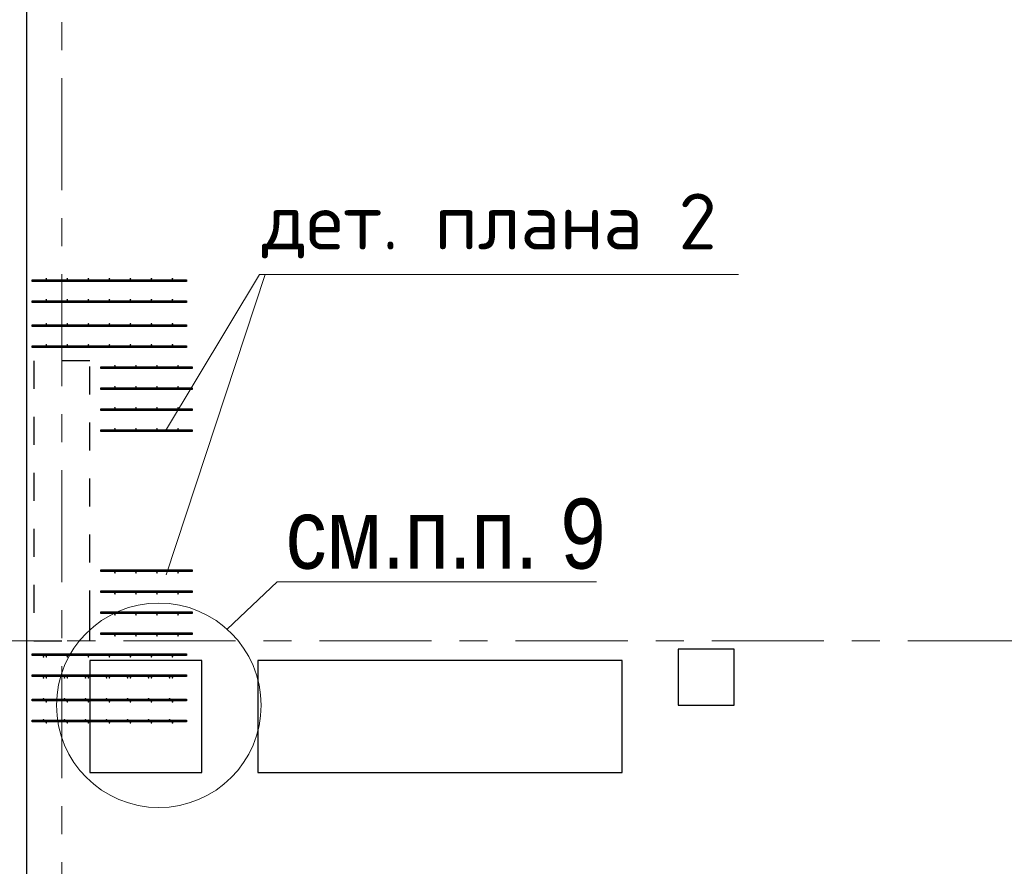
# Model space of a CAD drawing. Header units: metres. Extents: x -38 to 93, y -15 to 21.
# Tile 48 of 194: x 32.7 to 36.21, y 8.19 to 11.22. Entities that reach past the tile are written whole.
import ezdxf

# ---------------------------------------------------------------- set-up
doc = ezdxf.new("R2010")
doc.units = ezdxf.units.M
for name, pattern in [('______11', [0.5, 0.4, -0.05, 0, -0.05]), ('______2', [0.0405, 0.03, -0.0105]), ('______5', [1.1, 0.8, -0.1, 0.1, -0.1])]:
    doc.linetypes.add(name, pattern=pattern)
for name, color, linetype, lineweight in [('XR$2$Осевая линия (1)', 7, '______5', 13), ('XR$4$Арматурный каркас 01', 4, 'Continuous', 35), ('XR$4$Общий слой (1)_1', 7, 'Continuous', 13), ('XR$4$Перекрытие (1)', 7, 'Continuous', 35), ('XR$4$Текст_ общее_1', 7, 'Continuous', 13), ('XR$4$Фундамент (1)_1', 7, 'Continuous', 35)]:
    doc.layers.add(name, color=color, linetype=linetype, lineweight=lineweight)
doc.layers.add('XR$6$Стена_ бетон несущ.', color=7, linetype='Continuous', lineweight=70, true_color=0xb4b496)
doc.styles.add('ARIAL', font='arial.ttf')
doc.styles.add('ISOCPEUR', font='txt')

msp = doc.modelspace()

# ---------------------------------------------------------------- hatches: boundary and pattern name
at = {"layer": 'XR$4$Арматурный каркас 01', "linetype": 'Continuous', "lineweight": 50, "transparency": 33554687}
for points in [[(32.798, 10.2932), (32.7978, 10.2944), (32.7971, 10.2954), (32.7961, 10.296), (32.795, 10.2962), (32.7939, 10.296), (32.7929, 10.2954), (32.7922, 10.2944), (32.792, 10.2932), (32.7922, 10.2921), (32.7929, 10.2911), (32.7939, 10.2905), (32.795, 10.2902), (32.7961, 10.2905), (32.7971, 10.2911), (32.7978, 10.2921)], [(32.873, 10.2932), (32.8728, 10.2944), (32.8721, 10.2954), (32.8711, 10.296), (32.87, 10.2962), (32.8689, 10.296), (32.8679, 10.2954), (32.8672, 10.2944), (32.867, 10.2932), (32.8672, 10.2921), (32.8679, 10.2911), (32.8689, 10.2905), (32.87, 10.2902), (32.8711, 10.2905), (32.8721, 10.2911), (32.8728, 10.2921)], [(32.948, 10.2932), (32.9478, 10.2944), (32.9471, 10.2954), (32.9461, 10.296), (32.945, 10.2962), (32.9439, 10.296), (32.9429, 10.2954), (32.9422, 10.2944), (32.942, 10.2932), (32.9422, 10.2921), (32.9429, 10.2911), (32.9439, 10.2905), (32.945, 10.2902), (32.9461, 10.2905), (32.9471, 10.2911), (32.9478, 10.2921)], [(33.023, 10.2932), (33.0228, 10.2944), (33.0221, 10.2954), (33.0211, 10.296), (33.02, 10.2962), (33.0189, 10.296), (33.0179, 10.2954), (33.0172, 10.2944), (33.017, 10.2932), (33.0172, 10.2921), (33.0179, 10.2911), (33.0189, 10.2905), (33.02, 10.2902), (33.0211, 10.2905), (33.0221, 10.2911), (33.0228, 10.2921)], [(33.098, 10.2932), (33.0978, 10.2944), (33.0971, 10.2954), (33.0961, 10.296), (33.095, 10.2962), (33.0939, 10.296), (33.0929, 10.2954), (33.0922, 10.2944), (33.092, 10.2932), (33.0922, 10.2921), (33.0929, 10.2911), (33.0939, 10.2905), (33.095, 10.2902), (33.0961, 10.2905), (33.0971, 10.2911), (33.0978, 10.2921)], [(33.173, 10.2932), (33.1728, 10.2944), (33.1721, 10.2954), (33.1711, 10.296), (33.17, 10.2962), (33.1689, 10.296), (33.1679, 10.2954), (33.1672, 10.2944), (33.167, 10.2932), (33.1672, 10.2921), (33.1679, 10.2911), (33.1689, 10.2905), (33.17, 10.2902), (33.1711, 10.2905), (33.1721, 10.2911), (33.1728, 10.2921)], [(33.248, 10.2932), (33.2478, 10.2944), (33.2471, 10.2954), (33.2461, 10.296), (33.245, 10.2962), (33.2439, 10.296), (33.2429, 10.2954), (33.2422, 10.2944), (33.242, 10.2932), (33.2422, 10.2921), (33.2429, 10.2911), (33.2439, 10.2905), (33.245, 10.2902), (33.2461, 10.2905), (33.2471, 10.2911), (33.2478, 10.2921)], [(32.798, 10.2182), (32.7978, 10.2194), (32.7971, 10.2204), (32.7961, 10.221), (32.795, 10.2212), (32.7939, 10.221), (32.7929, 10.2204), (32.7922, 10.2194), (32.792, 10.2182), (32.7922, 10.2171), (32.7929, 10.2161), (32.7939, 10.2155), (32.795, 10.2152), (32.7961, 10.2155), (32.7971, 10.2161), (32.7978, 10.2171)], [(32.873, 10.2182), (32.8728, 10.2194), (32.8721, 10.2204), (32.8711, 10.221), (32.87, 10.2212), (32.8689, 10.221), (32.8679, 10.2204), (32.8672, 10.2194), (32.867, 10.2182), (32.8672, 10.2171), (32.8679, 10.2161), (32.8689, 10.2155), (32.87, 10.2152), (32.8711, 10.2155), (32.8721, 10.2161), (32.8728, 10.2171)], [(32.948, 10.2182), (32.9478, 10.2194), (32.9471, 10.2204), (32.9461, 10.221), (32.945, 10.2212), (32.9439, 10.221), (32.9429, 10.2204), (32.9422, 10.2194), (32.942, 10.2182), (32.9422, 10.2171), (32.9429, 10.2161), (32.9439, 10.2155), (32.945, 10.2152), (32.9461, 10.2155), (32.9471, 10.2161), (32.9478, 10.2171)], [(33.023, 10.2182), (33.0228, 10.2194), (33.0221, 10.2204), (33.0211, 10.221), (33.02, 10.2212), (33.0189, 10.221), (33.0179, 10.2204), (33.0172, 10.2194), (33.017, 10.2182), (33.0172, 10.2171), (33.0179, 10.2161), (33.0189, 10.2155), (33.02, 10.2152), (33.0211, 10.2155), (33.0221, 10.2161), (33.0228, 10.2171)], [(33.098, 10.2182), (33.0978, 10.2194), (33.0971, 10.2204), (33.0961, 10.221), (33.095, 10.2212), (33.0939, 10.221), (33.0929, 10.2204), (33.0922, 10.2194), (33.092, 10.2182), (33.0922, 10.2171), (33.0929, 10.2161), (33.0939, 10.2155), (33.095, 10.2152), (33.0961, 10.2155), (33.0971, 10.2161), (33.0978, 10.2171)], [(33.173, 10.2182), (33.1728, 10.2194), (33.1721, 10.2204), (33.1711, 10.221), (33.17, 10.2212), (33.1689, 10.221), (33.1679, 10.2204), (33.1672, 10.2194), (33.167, 10.2182), (33.1672, 10.2171), (33.1679, 10.2161), (33.1689, 10.2155), (33.17, 10.2152), (33.1711, 10.2155), (33.1721, 10.2161), (33.1728, 10.2171)], [(33.248, 10.2182), (33.2478, 10.2194), (33.2471, 10.2204), (33.2461, 10.221), (33.245, 10.2212), (33.2439, 10.221), (33.2429, 10.2204), (33.2422, 10.2194), (33.242, 10.2182), (33.2422, 10.2171), (33.2429, 10.2161), (33.2439, 10.2155), (33.245, 10.2152), (33.2461, 10.2155), (33.2471, 10.2161), (33.2478, 10.2171)], [(32.798, 10.1322), (32.7978, 10.1334), (32.7971, 10.1344), (32.7961, 10.135), (32.795, 10.1352), (32.7939, 10.135), (32.7929, 10.1344), (32.7922, 10.1334), (32.792, 10.1322), (32.7922, 10.1311), (32.7929, 10.1301), (32.7939, 10.1295), (32.795, 10.1292), (32.7961, 10.1295), (32.7971, 10.1301), (32.7978, 10.1311)], [(32.873, 10.1322), (32.8728, 10.1334), (32.8721, 10.1344), (32.8711, 10.135), (32.87, 10.1352), (32.8689, 10.135), (32.8679, 10.1344), (32.8672, 10.1334), (32.867, 10.1322), (32.8672, 10.1311), (32.8679, 10.1301), (32.8689, 10.1295), (32.87, 10.1292), (32.8711, 10.1295), (32.8721, 10.1301), (32.8728, 10.1311)], [(32.948, 10.1322), (32.9478, 10.1334), (32.9471, 10.1344), (32.9461, 10.135), (32.945, 10.1352), (32.9439, 10.135), (32.9429, 10.1344), (32.9422, 10.1334), (32.942, 10.1322), (32.9422, 10.1311), (32.9429, 10.1301), (32.9439, 10.1295), (32.945, 10.1292), (32.9461, 10.1295), (32.9471, 10.1301), (32.9478, 10.1311)], [(33.023, 10.1322), (33.0228, 10.1334), (33.0221, 10.1344), (33.0211, 10.135), (33.02, 10.1352), (33.0189, 10.135), (33.0179, 10.1344), (33.0172, 10.1334), (33.017, 10.1322), (33.0172, 10.1311), (33.0179, 10.1301), (33.0189, 10.1295), (33.02, 10.1292), (33.0211, 10.1295), (33.0221, 10.1301), (33.0228, 10.1311)], [(33.098, 10.1322), (33.0978, 10.1334), (33.0971, 10.1344), (33.0961, 10.135), (33.095, 10.1352), (33.0939, 10.135), (33.0929, 10.1344), (33.0922, 10.1334), (33.092, 10.1322), (33.0922, 10.1311), (33.0929, 10.1301), (33.0939, 10.1295), (33.095, 10.1292), (33.0961, 10.1295), (33.0971, 10.1301), (33.0978, 10.1311)], [(33.173, 10.1322), (33.1728, 10.1334), (33.1721, 10.1344), (33.1711, 10.135), (33.17, 10.1352), (33.1689, 10.135), (33.1679, 10.1344), (33.1672, 10.1334), (33.167, 10.1322), (33.1672, 10.1311), (33.1679, 10.1301), (33.1689, 10.1295), (33.17, 10.1292), (33.1711, 10.1295), (33.1721, 10.1301), (33.1728, 10.1311)], [(33.248, 10.1322), (33.2478, 10.1334), (33.2471, 10.1344), (33.2461, 10.135), (33.245, 10.1352), (33.2439, 10.135), (33.2429, 10.1344), (33.2422, 10.1334), (33.242, 10.1322), (33.2422, 10.1311), (33.2429, 10.1301), (33.2439, 10.1295), (33.245, 10.1292), (33.2461, 10.1295), (33.2471, 10.1301), (33.2478, 10.1311)], [(32.798, 10.0572), (32.7978, 10.0584), (32.7971, 10.0594), (32.7961, 10.06), (32.795, 10.0602), (32.7939, 10.06), (32.7929, 10.0594), (32.7922, 10.0584), (32.792, 10.0572), (32.7922, 10.0561), (32.7929, 10.0551), (32.7939, 10.0545), (32.795, 10.0542), (32.7961, 10.0545), (32.7971, 10.0551), (32.7978, 10.0561)], [(32.873, 10.0572), (32.8728, 10.0584), (32.8721, 10.0594), (32.8711, 10.06), (32.87, 10.0602), (32.8689, 10.06), (32.8679, 10.0594), (32.8672, 10.0584), (32.867, 10.0572), (32.8672, 10.0561), (32.8679, 10.0551), (32.8689, 10.0545), (32.87, 10.0542), (32.8711, 10.0545), (32.8721, 10.0551), (32.8728, 10.0561)], [(32.948, 10.0572), (32.9478, 10.0584), (32.9471, 10.0594), (32.9461, 10.06), (32.945, 10.0602), (32.9439, 10.06), (32.9429, 10.0594), (32.9422, 10.0584), (32.942, 10.0572), (32.9422, 10.0561), (32.9429, 10.0551), (32.9439, 10.0545), (32.945, 10.0542), (32.9461, 10.0545), (32.9471, 10.0551), (32.9478, 10.0561)], [(33.023, 10.0572), (33.0228, 10.0584), (33.0221, 10.0594), (33.0211, 10.06), (33.02, 10.0602), (33.0189, 10.06), (33.0179, 10.0594), (33.0172, 10.0584), (33.017, 10.0572), (33.0172, 10.0561), (33.0179, 10.0551), (33.0189, 10.0545), (33.02, 10.0542), (33.0211, 10.0545), (33.0221, 10.0551), (33.0228, 10.0561)], [(33.098, 10.0572), (33.0978, 10.0584), (33.0971, 10.0594), (33.0961, 10.06), (33.095, 10.0602), (33.0939, 10.06), (33.0929, 10.0594), (33.0922, 10.0584), (33.092, 10.0572), (33.0922, 10.0561), (33.0929, 10.0551), (33.0939, 10.0545), (33.095, 10.0542), (33.0961, 10.0545), (33.0971, 10.0551), (33.0978, 10.0561)], [(33.173, 10.0572), (33.1728, 10.0584), (33.1721, 10.0594), (33.1711, 10.06), (33.17, 10.0602), (33.1689, 10.06), (33.1679, 10.0594), (33.1672, 10.0584), (33.167, 10.0572), (33.1672, 10.0561), (33.1679, 10.0551), (33.1689, 10.0545), (33.17, 10.0542), (33.1711, 10.0545), (33.1721, 10.0551), (33.1728, 10.0561)], [(33.248, 10.0572), (33.2478, 10.0584), (33.2471, 10.0594), (33.2461, 10.06), (33.245, 10.0602), (33.2439, 10.06), (33.2429, 10.0594), (33.2422, 10.0584), (33.242, 10.0572), (33.2422, 10.0561), (33.2429, 10.0551), (33.2439, 10.0545), (33.245, 10.0542), (33.2461, 10.0545), (33.2471, 10.0551), (33.2478, 10.0561)], [(33.043, 9.9822), (33.0428, 9.9834), (33.0421, 9.9844), (33.0411, 9.985), (33.04, 9.9852), (33.0389, 9.985), (33.0379, 9.9844), (33.0372, 9.9834), (33.037, 9.9822), (33.0372, 9.9811), (33.0379, 9.9801), (33.0389, 9.9795), (33.04, 9.9792), (33.0411, 9.9795), (33.0421, 9.9801), (33.0428, 9.9811)], [(33.118, 9.9822), (33.1178, 9.9834), (33.1171, 9.9844), (33.1161, 9.985), (33.115, 9.9852), (33.1139, 9.985), (33.1129, 9.9844), (33.1122, 9.9834), (33.112, 9.9822), (33.1122, 9.9811), (33.1129, 9.9801), (33.1139, 9.9795), (33.115, 9.9792), (33.1161, 9.9795), (33.1171, 9.9801), (33.1178, 9.9811)], [(33.193, 9.9822), (33.1928, 9.9834), (33.1921, 9.9844), (33.1911, 9.985), (33.19, 9.9852), (33.1889, 9.985), (33.1879, 9.9844), (33.1872, 9.9834), (33.187, 9.9822), (33.1872, 9.9811), (33.1879, 9.9801), (33.1889, 9.9795), (33.19, 9.9792), (33.1911, 9.9795), (33.1921, 9.9801), (33.1928, 9.9811)], [(33.268, 9.9822), (33.2678, 9.9834), (33.2671, 9.9844), (33.2661, 9.985), (33.265, 9.9852), (33.2639, 9.985), (33.2629, 9.9844), (33.2622, 9.9834), (33.262, 9.9822), (33.2622, 9.9811), (33.2629, 9.9801), (33.2639, 9.9795), (33.265, 9.9792), (33.2661, 9.9795), (33.2671, 9.9801), (33.2678, 9.9811)], [(33.043, 9.9072), (33.0428, 9.9084), (33.0421, 9.9094), (33.0411, 9.91), (33.04, 9.9102), (33.0389, 9.91), (33.0379, 9.9094), (33.0372, 9.9084), (33.037, 9.9072), (33.0372, 9.9061), (33.0379, 9.9051), (33.0389, 9.9045), (33.04, 9.9042), (33.0411, 9.9045), (33.0421, 9.9051), (33.0428, 9.9061)], [(33.118, 9.9072), (33.1178, 9.9084), (33.1171, 9.9094), (33.1161, 9.91), (33.115, 9.9102), (33.1139, 9.91), (33.1129, 9.9094), (33.1122, 9.9084), (33.112, 9.9072), (33.1122, 9.9061), (33.1129, 9.9051), (33.1139, 9.9045), (33.115, 9.9042), (33.1161, 9.9045), (33.1171, 9.9051), (33.1178, 9.9061)], [(33.193, 9.9072), (33.1928, 9.9084), (33.1921, 9.9094), (33.1911, 9.91), (33.19, 9.9102), (33.1889, 9.91), (33.1879, 9.9094), (33.1872, 9.9084), (33.187, 9.9072), (33.1872, 9.9061), (33.1879, 9.9051), (33.1889, 9.9045), (33.19, 9.9042), (33.1911, 9.9045), (33.1921, 9.9051), (33.1928, 9.9061)], [(33.268, 9.9072), (33.2678, 9.9084), (33.2671, 9.9094), (33.2661, 9.91), (33.265, 9.9102), (33.2639, 9.91), (33.2629, 9.9094), (33.2622, 9.9084), (33.262, 9.9072), (33.2622, 9.9061), (33.2629, 9.9051), (33.2639, 9.9045), (33.265, 9.9042), (33.2661, 9.9045), (33.2671, 9.9051), (33.2678, 9.9061)], [(33.043, 9.8322), (33.0428, 9.8334), (33.0421, 9.8344), (33.0411, 9.835), (33.04, 9.8352), (33.0389, 9.835), (33.0379, 9.8344), (33.0372, 9.8334), (33.037, 9.8322), (33.0372, 9.8311), (33.0379, 9.8301), (33.0389, 9.8295), (33.04, 9.8292), (33.0411, 9.8295), (33.0421, 9.8301), (33.0428, 9.8311)], [(33.118, 9.8322), (33.1178, 9.8334), (33.1171, 9.8344), (33.1161, 9.835), (33.115, 9.8352), (33.1139, 9.835), (33.1129, 9.8344), (33.1122, 9.8334), (33.112, 9.8322), (33.1122, 9.8311), (33.1129, 9.8301), (33.1139, 9.8295), (33.115, 9.8292), (33.1161, 9.8295), (33.1171, 9.8301), (33.1178, 9.8311)], [(33.193, 9.8322), (33.1928, 9.8334), (33.1921, 9.8344), (33.1911, 9.835), (33.19, 9.8352), (33.1889, 9.835), (33.1879, 9.8344), (33.1872, 9.8334), (33.187, 9.8322), (33.1872, 9.8311), (33.1879, 9.8301), (33.1889, 9.8295), (33.19, 9.8292), (33.1911, 9.8295), (33.1921, 9.8301), (33.1928, 9.8311)], [(33.268, 9.8322), (33.2678, 9.8334), (33.2671, 9.8344), (33.2661, 9.835), (33.265, 9.8352), (33.2639, 9.835), (33.2629, 9.8344), (33.2622, 9.8334), (33.262, 9.8322), (33.2622, 9.8311), (33.2629, 9.8301), (33.2639, 9.8295), (33.265, 9.8292), (33.2661, 9.8295), (33.2671, 9.8301), (33.2678, 9.8311)], [(33.043, 9.7572), (33.0428, 9.7584), (33.0421, 9.7594), (33.0411, 9.76), (33.04, 9.7602), (33.0389, 9.76), (33.0379, 9.7594), (33.0372, 9.7584), (33.037, 9.7572), (33.0372, 9.7561), (33.0379, 9.7551), (33.0389, 9.7545), (33.04, 9.7542), (33.0411, 9.7545), (33.0421, 9.7551), (33.0428, 9.7561)], [(33.118, 9.7572), (33.1178, 9.7584), (33.1171, 9.7594), (33.1161, 9.76), (33.115, 9.7602), (33.1139, 9.76), (33.1129, 9.7594), (33.1122, 9.7584), (33.112, 9.7572), (33.1122, 9.7561), (33.1129, 9.7551), (33.1139, 9.7545), (33.115, 9.7542), (33.1161, 9.7545), (33.1171, 9.7551), (33.1178, 9.7561)], [(33.193, 9.7572), (33.1928, 9.7584), (33.1921, 9.7594), (33.1911, 9.76), (33.19, 9.7602), (33.1889, 9.76), (33.1879, 9.7594), (33.1872, 9.7584), (33.187, 9.7572), (33.1872, 9.7561), (33.1879, 9.7551), (33.1889, 9.7545), (33.19, 9.7542), (33.1911, 9.7545), (33.1921, 9.7551), (33.1928, 9.7561)], [(33.268, 9.7572), (33.2678, 9.7584), (33.2671, 9.7594), (33.2661, 9.76), (33.265, 9.7602), (33.2639, 9.76), (33.2629, 9.7594), (33.2622, 9.7584), (33.262, 9.7572), (33.2622, 9.7561), (33.2629, 9.7551), (33.2639, 9.7545), (33.265, 9.7542), (33.2661, 9.7545), (33.2671, 9.7551), (33.2678, 9.7561)], [(33.043, 9.2432), (33.0428, 9.2444), (33.0421, 9.2454), (33.0411, 9.246), (33.04, 9.2462), (33.0389, 9.246), (33.0379, 9.2454), (33.0372, 9.2444), (33.037, 9.2432), (33.0372, 9.2421), (33.0379, 9.2411), (33.0389, 9.2405), (33.04, 9.2402), (33.0411, 9.2405), (33.0421, 9.2411), (33.0428, 9.2421)], [(33.118, 9.2432), (33.1178, 9.2444), (33.1171, 9.2454), (33.1161, 9.246), (33.115, 9.2462), (33.1139, 9.246), (33.1129, 9.2454), (33.1122, 9.2444), (33.112, 9.2432), (33.1122, 9.2421), (33.1129, 9.2411), (33.1139, 9.2405), (33.115, 9.2402), (33.1161, 9.2405), (33.1171, 9.2411), (33.1178, 9.2421)], [(33.193, 9.2432), (33.1928, 9.2444), (33.1921, 9.2454), (33.1911, 9.246), (33.19, 9.2462), (33.1889, 9.246), (33.1879, 9.2454), (33.1872, 9.2444), (33.187, 9.2432), (33.1872, 9.2421), (33.1879, 9.2411), (33.1889, 9.2405), (33.19, 9.2402), (33.1911, 9.2405), (33.1921, 9.2411), (33.1928, 9.2421)], [(33.268, 9.2432), (33.2678, 9.2444), (33.2671, 9.2454), (33.2661, 9.246), (33.265, 9.2462), (33.2639, 9.246), (33.2629, 9.2454), (33.2622, 9.2444), (33.262, 9.2432), (33.2622, 9.2421), (33.2629, 9.2411), (33.2639, 9.2405), (33.265, 9.2402), (33.2661, 9.2405), (33.2671, 9.2411), (33.2678, 9.2421)], [(33.043, 9.1682), (33.0428, 9.1694), (33.0421, 9.1704), (33.0411, 9.171), (33.04, 9.1712), (33.0389, 9.171), (33.0379, 9.1704), (33.0372, 9.1694), (33.037, 9.1682), (33.0372, 9.1671), (33.0379, 9.1661), (33.0389, 9.1655), (33.04, 9.1652), (33.0411, 9.1655), (33.0421, 9.1661), (33.0428, 9.1671)], [(33.118, 9.1682), (33.1178, 9.1694), (33.1171, 9.1704), (33.1161, 9.171), (33.115, 9.1712), (33.1139, 9.171), (33.1129, 9.1704), (33.1122, 9.1694), (33.112, 9.1682), (33.1122, 9.1671), (33.1129, 9.1661), (33.1139, 9.1655), (33.115, 9.1652), (33.1161, 9.1655), (33.1171, 9.1661), (33.1178, 9.1671)], [(33.193, 9.1682), (33.1928, 9.1694), (33.1921, 9.1704), (33.1911, 9.171), (33.19, 9.1712), (33.1889, 9.171), (33.1879, 9.1704), (33.1872, 9.1694), (33.187, 9.1682), (33.1872, 9.1671), (33.1879, 9.1661), (33.1889, 9.1655), (33.19, 9.1652), (33.1911, 9.1655), (33.1921, 9.1661), (33.1928, 9.1671)], [(33.268, 9.1682), (33.2678, 9.1694), (33.2671, 9.1704), (33.2661, 9.171), (33.265, 9.1712), (33.2639, 9.171), (33.2629, 9.1704), (33.2622, 9.1694), (33.262, 9.1682), (33.2622, 9.1671), (33.2629, 9.1661), (33.2639, 9.1655), (33.265, 9.1652), (33.2661, 9.1655), (33.2671, 9.1661), (33.2678, 9.1671)], [(33.043, 9.0932), (33.0428, 9.0944), (33.0421, 9.0954), (33.0411, 9.096), (33.04, 9.0962), (33.0389, 9.096), (33.0379, 9.0954), (33.0372, 9.0944), (33.037, 9.0932), (33.0372, 9.0921), (33.0379, 9.0911), (33.0389, 9.0905), (33.04, 9.0902), (33.0411, 9.0905), (33.0421, 9.0911), (33.0428, 9.0921)], [(33.118, 9.0932), (33.1178, 9.0944), (33.1171, 9.0954), (33.1161, 9.096), (33.115, 9.0962), (33.1139, 9.096), (33.1129, 9.0954), (33.1122, 9.0944), (33.112, 9.0932), (33.1122, 9.0921), (33.1129, 9.0911), (33.1139, 9.0905), (33.115, 9.0902), (33.1161, 9.0905), (33.1171, 9.0911), (33.1178, 9.0921)], [(33.193, 9.0932), (33.1928, 9.0944), (33.1921, 9.0954), (33.1911, 9.096), (33.19, 9.0962), (33.1889, 9.096), (33.1879, 9.0954), (33.1872, 9.0944), (33.187, 9.0932), (33.1872, 9.0921), (33.1879, 9.0911), (33.1889, 9.0905), (33.19, 9.0902), (33.1911, 9.0905), (33.1921, 9.0911), (33.1928, 9.0921)], [(33.268, 9.0932), (33.2678, 9.0944), (33.2671, 9.0954), (33.2661, 9.096), (33.265, 9.0962), (33.2639, 9.096), (33.2629, 9.0954), (33.2622, 9.0944), (33.262, 9.0932), (33.2622, 9.0921), (33.2629, 9.0911), (33.2639, 9.0905), (33.265, 9.0902), (33.2661, 9.0905), (33.2671, 9.0911), (33.2678, 9.0921)], [(33.043, 9.0182), (33.0428, 9.0194), (33.0421, 9.0204), (33.0411, 9.021), (33.04, 9.0212), (33.0389, 9.021), (33.0379, 9.0204), (33.0372, 9.0194), (33.037, 9.0182), (33.0372, 9.0171), (33.0379, 9.0161), (33.0389, 9.0155), (33.04, 9.0152), (33.0411, 9.0155), (33.0421, 9.0161), (33.0428, 9.0171)], [(33.118, 9.0182), (33.1178, 9.0194), (33.1171, 9.0204), (33.1161, 9.021), (33.115, 9.0212), (33.1139, 9.021), (33.1129, 9.0204), (33.1122, 9.0194), (33.112, 9.0182), (33.1122, 9.0171), (33.1129, 9.0161), (33.1139, 9.0155), (33.115, 9.0152), (33.1161, 9.0155), (33.1171, 9.0161), (33.1178, 9.0171)], [(33.193, 9.0182), (33.1928, 9.0194), (33.1921, 9.0204), (33.1911, 9.021), (33.19, 9.0212), (33.1889, 9.021), (33.1879, 9.0204), (33.1872, 9.0194), (33.187, 9.0182), (33.1872, 9.0171), (33.1879, 9.0161), (33.1889, 9.0155), (33.19, 9.0152), (33.1911, 9.0155), (33.1921, 9.0161), (33.1928, 9.0171)], [(33.268, 9.0182), (33.2678, 9.0194), (33.2671, 9.0204), (33.2661, 9.021), (33.265, 9.0212), (33.2639, 9.021), (33.2629, 9.0204), (33.2622, 9.0194), (33.262, 9.0182), (33.2622, 9.0171), (33.2629, 9.0161), (33.2639, 9.0155), (33.265, 9.0152), (33.2661, 9.0155), (33.2671, 9.0161), (33.2678, 9.0171)], [(32.788, 8.9432), (32.7878, 8.9444), (32.7871, 8.9454), (32.7861, 8.946), (32.785, 8.9462), (32.7839, 8.946), (32.7829, 8.9454), (32.7822, 8.9444), (32.782, 8.9432), (32.7822, 8.9421), (32.7829, 8.9411), (32.7839, 8.9405), (32.785, 8.9402), (32.7861, 8.9405), (32.7871, 8.9411), (32.7878, 8.9421)], [(32.798, 8.9432), (32.7978, 8.9444), (32.7971, 8.9454), (32.7961, 8.946), (32.795, 8.9462), (32.7939, 8.946), (32.7929, 8.9454), (32.7922, 8.9444), (32.792, 8.9432), (32.7922, 8.9421), (32.7929, 8.9411), (32.7939, 8.9405), (32.795, 8.9402), (32.7961, 8.9405), (32.7971, 8.9411), (32.7978, 8.9421)], [(32.873, 8.9432), (32.8728, 8.9444), (32.8721, 8.9454), (32.8711, 8.946), (32.87, 8.9462), (32.8689, 8.946), (32.8679, 8.9454), (32.8672, 8.9444), (32.867, 8.9432), (32.8672, 8.9421), (32.8679, 8.9411), (32.8689, 8.9405), (32.87, 8.9402), (32.8711, 8.9405), (32.8721, 8.9411), (32.8728, 8.9421)], [(32.948, 8.9432), (32.9478, 8.9444), (32.9471, 8.9454), (32.9461, 8.946), (32.945, 8.9462), (32.9439, 8.946), (32.9429, 8.9454), (32.9422, 8.9444), (32.942, 8.9432), (32.9422, 8.9421), (32.9429, 8.9411), (32.9439, 8.9405), (32.945, 8.9402), (32.9461, 8.9405), (32.9471, 8.9411), (32.9478, 8.9421)], [(33.023, 8.9432), (33.0228, 8.9444), (33.0221, 8.9454), (33.0211, 8.946), (33.02, 8.9462), (33.0189, 8.946), (33.0179, 8.9454), (33.0172, 8.9444), (33.017, 8.9432), (33.0172, 8.9421), (33.0179, 8.9411), (33.0189, 8.9405), (33.02, 8.9402), (33.0211, 8.9405), (33.0221, 8.9411), (33.0228, 8.9421)], [(33.098, 8.9432), (33.0978, 8.9444), (33.0971, 8.9454), (33.0961, 8.946), (33.095, 8.9462), (33.0939, 8.946), (33.0929, 8.9454), (33.0922, 8.9444), (33.092, 8.9432), (33.0922, 8.9421), (33.0929, 8.9411), (33.0939, 8.9405), (33.095, 8.9402), (33.0961, 8.9405), (33.0971, 8.9411), (33.0978, 8.9421)], [(33.173, 8.9432), (33.1728, 8.9444), (33.1721, 8.9454), (33.1711, 8.946), (33.17, 8.9462), (33.1689, 8.946), (33.1679, 8.9454), (33.1672, 8.9444), (33.167, 8.9432), (33.1672, 8.9421), (33.1679, 8.9411), (33.1689, 8.9405), (33.17, 8.9402), (33.1711, 8.9405), (33.1721, 8.9411), (33.1728, 8.9421)], [(33.248, 8.9432), (33.2478, 8.9444), (33.2471, 8.9454), (33.2461, 8.946), (33.245, 8.9462), (33.2439, 8.946), (33.2429, 8.9454), (33.2422, 8.9444), (33.242, 8.9432), (33.2422, 8.9421), (33.2429, 8.9411), (33.2439, 8.9405), (33.245, 8.9402), (33.2461, 8.9405), (33.2471, 8.9411), (33.2478, 8.9421)], [(32.788, 8.8682), (32.7878, 8.8694), (32.7871, 8.8704), (32.7861, 8.871), (32.785, 8.8712), (32.7839, 8.871), (32.7829, 8.8704), (32.7822, 8.8694), (32.782, 8.8682), (32.7822, 8.8671), (32.7829, 8.8661), (32.7839, 8.8655), (32.785, 8.8652), (32.7861, 8.8655), (32.7871, 8.8661), (32.7878, 8.8671)], [(32.798, 8.8682), (32.7978, 8.8694), (32.7971, 8.8704), (32.7961, 8.871), (32.795, 8.8712), (32.7939, 8.871), (32.7929, 8.8704), (32.7922, 8.8694), (32.792, 8.8682), (32.7922, 8.8671), (32.7929, 8.8661), (32.7939, 8.8655), (32.795, 8.8652), (32.7961, 8.8655), (32.7971, 8.8661), (32.7978, 8.8671)], [(32.863, 8.8682), (32.8628, 8.8694), (32.8621, 8.8704), (32.8611, 8.871), (32.86, 8.8712), (32.8589, 8.871), (32.8579, 8.8704), (32.8572, 8.8694), (32.857, 8.8682), (32.8572, 8.8671), (32.8579, 8.8661), (32.8589, 8.8655), (32.86, 8.8652), (32.8611, 8.8655), (32.8621, 8.8661), (32.8628, 8.8671)], [(32.873, 8.8682), (32.8728, 8.8694), (32.8721, 8.8704), (32.8711, 8.871), (32.87, 8.8712), (32.8689, 8.871), (32.8679, 8.8704), (32.8672, 8.8694), (32.867, 8.8682), (32.8672, 8.8671), (32.8679, 8.8661), (32.8689, 8.8655), (32.87, 8.8652), (32.8711, 8.8655), (32.8721, 8.8661), (32.8728, 8.8671)], [(32.938, 8.8682), (32.9378, 8.8694), (32.9371, 8.8704), (32.9361, 8.871), (32.935, 8.8712), (32.9339, 8.871), (32.9329, 8.8704), (32.9322, 8.8694), (32.932, 8.8682), (32.9322, 8.8671), (32.9329, 8.8661), (32.9339, 8.8655), (32.935, 8.8652), (32.9361, 8.8655), (32.9371, 8.8661), (32.9378, 8.8671)], [(32.948, 8.8682), (32.9478, 8.8694), (32.9471, 8.8704), (32.9461, 8.871), (32.945, 8.8712), (32.9439, 8.871), (32.9429, 8.8704), (32.9422, 8.8694), (32.942, 8.8682), (32.9422, 8.8671), (32.9429, 8.8661), (32.9439, 8.8655), (32.945, 8.8652), (32.9461, 8.8655), (32.9471, 8.8661), (32.9478, 8.8671)], [(33.013, 8.8682), (33.0128, 8.8694), (33.0121, 8.8704), (33.0111, 8.871), (33.01, 8.8712), (33.0089, 8.871), (33.0079, 8.8704), (33.0072, 8.8694), (33.007, 8.8682), (33.0072, 8.8671), (33.0079, 8.8661), (33.0089, 8.8655), (33.01, 8.8652), (33.0111, 8.8655), (33.0121, 8.8661), (33.0128, 8.8671)], [(33.023, 8.8682), (33.0228, 8.8694), (33.0221, 8.8704), (33.0211, 8.871), (33.02, 8.8712), (33.0189, 8.871), (33.0179, 8.8704), (33.0172, 8.8694), (33.017, 8.8682), (33.0172, 8.8671), (33.0179, 8.8661), (33.0189, 8.8655), (33.02, 8.8652), (33.0211, 8.8655), (33.0221, 8.8661), (33.0228, 8.8671)], [(33.088, 8.8682), (33.0878, 8.8694), (33.0871, 8.8704), (33.0861, 8.871), (33.085, 8.8712), (33.0839, 8.871), (33.0829, 8.8704), (33.0822, 8.8694), (33.082, 8.8682), (33.0822, 8.8671), (33.0829, 8.8661), (33.0839, 8.8655), (33.085, 8.8652), (33.0861, 8.8655), (33.0871, 8.8661), (33.0878, 8.8671)], [(33.098, 8.8682), (33.0978, 8.8694), (33.0971, 8.8704), (33.0961, 8.871), (33.095, 8.8712), (33.0939, 8.871), (33.0929, 8.8704), (33.0922, 8.8694), (33.092, 8.8682), (33.0922, 8.8671), (33.0929, 8.8661), (33.0939, 8.8655), (33.095, 8.8652), (33.0961, 8.8655), (33.0971, 8.8661), (33.0978, 8.8671)], [(33.163, 8.8682), (33.1628, 8.8694), (33.1621, 8.8704), (33.1611, 8.871), (33.16, 8.8712), (33.1589, 8.871), (33.1579, 8.8704), (33.1572, 8.8694), (33.157, 8.8682), (33.1572, 8.8671), (33.1579, 8.8661), (33.1589, 8.8655), (33.16, 8.8652), (33.1611, 8.8655), (33.1621, 8.8661), (33.1628, 8.8671)], [(33.173, 8.8682), (33.1728, 8.8694), (33.1721, 8.8704), (33.1711, 8.871), (33.17, 8.8712), (33.1689, 8.871), (33.1679, 8.8704), (33.1672, 8.8694), (33.167, 8.8682), (33.1672, 8.8671), (33.1679, 8.8661), (33.1689, 8.8655), (33.17, 8.8652), (33.1711, 8.8655), (33.1721, 8.8661), (33.1728, 8.8671)], [(33.238, 8.8682), (33.2378, 8.8694), (33.2371, 8.8704), (33.2361, 8.871), (33.235, 8.8712), (33.2339, 8.871), (33.2329, 8.8704), (33.2322, 8.8694), (33.232, 8.8682), (33.2322, 8.8671), (33.2329, 8.8661), (33.2339, 8.8655), (33.235, 8.8652), (33.2361, 8.8655), (33.2371, 8.8661), (33.2378, 8.8671)], [(33.248, 8.8682), (33.2478, 8.8694), (33.2471, 8.8704), (33.2461, 8.871), (33.245, 8.8712), (33.2439, 8.871), (33.2429, 8.8704), (33.2422, 8.8694), (33.242, 8.8682), (33.2422, 8.8671), (33.2429, 8.8661), (33.2439, 8.8655), (33.245, 8.8652), (33.2461, 8.8655), (33.2471, 8.8661), (33.2478, 8.8671)], [(32.788, 8.7932), (32.7878, 8.7944), (32.7871, 8.7954), (32.7861, 8.796), (32.785, 8.7962), (32.7839, 8.796), (32.7829, 8.7954), (32.7822, 8.7944), (32.782, 8.7932), (32.7822, 8.7921), (32.7829, 8.7911), (32.7839, 8.7905), (32.785, 8.7902), (32.7861, 8.7905), (32.7871, 8.7911), (32.7878, 8.7921)], [(32.798, 8.7822), (32.7978, 8.7834), (32.7971, 8.7844), (32.7961, 8.785), (32.795, 8.7852), (32.7939, 8.785), (32.7929, 8.7844), (32.7922, 8.7834), (32.792, 8.7822), (32.7922, 8.7811), (32.7929, 8.7801), (32.7939, 8.7795), (32.795, 8.7792), (32.7961, 8.7795), (32.7971, 8.7801), (32.7978, 8.7811)], [(32.863, 8.7932), (32.8628, 8.7944), (32.8621, 8.7954), (32.8611, 8.796), (32.86, 8.7962), (32.8589, 8.796), (32.8579, 8.7954), (32.8572, 8.7944), (32.857, 8.7932), (32.8572, 8.7921), (32.8579, 8.7911), (32.8589, 8.7905), (32.86, 8.7902), (32.8611, 8.7905), (32.8621, 8.7911), (32.8628, 8.7921)], [(32.873, 8.7822), (32.8728, 8.7834), (32.8721, 8.7844), (32.8711, 8.785), (32.87, 8.7852), (32.8689, 8.785), (32.8679, 8.7844), (32.8672, 8.7834), (32.867, 8.7822), (32.8672, 8.7811), (32.8679, 8.7801), (32.8689, 8.7795), (32.87, 8.7792), (32.8711, 8.7795), (32.8721, 8.7801), (32.8728, 8.7811)], [(32.938, 8.7932), (32.9378, 8.7944), (32.9371, 8.7954), (32.9361, 8.796), (32.935, 8.7962), (32.9339, 8.796), (32.9329, 8.7954), (32.9322, 8.7944), (32.932, 8.7932), (32.9322, 8.7921), (32.9329, 8.7911), (32.9339, 8.7905), (32.935, 8.7902), (32.9361, 8.7905), (32.9371, 8.7911), (32.9378, 8.7921)], [(32.948, 8.7822), (32.9478, 8.7834), (32.9471, 8.7844), (32.9461, 8.785), (32.945, 8.7852), (32.9439, 8.785), (32.9429, 8.7844), (32.9422, 8.7834), (32.942, 8.7822), (32.9422, 8.7811), (32.9429, 8.7801), (32.9439, 8.7795), (32.945, 8.7792), (32.9461, 8.7795), (32.9471, 8.7801), (32.9478, 8.7811)], [(33.013, 8.7932), (33.0128, 8.7944), (33.0121, 8.7954), (33.0111, 8.796), (33.01, 8.7962), (33.0089, 8.796), (33.0079, 8.7954), (33.0072, 8.7944), (33.007, 8.7932), (33.0072, 8.7921), (33.0079, 8.7911), (33.0089, 8.7905), (33.01, 8.7902), (33.0111, 8.7905), (33.0121, 8.7911), (33.0128, 8.7921)], [(33.023, 8.7822), (33.0228, 8.7834), (33.0221, 8.7844), (33.0211, 8.785), (33.02, 8.7852), (33.0189, 8.785), (33.0179, 8.7844), (33.0172, 8.7834), (33.017, 8.7822), (33.0172, 8.7811), (33.0179, 8.7801), (33.0189, 8.7795), (33.02, 8.7792), (33.0211, 8.7795), (33.0221, 8.7801), (33.0228, 8.7811)], [(33.088, 8.7932), (33.0878, 8.7944), (33.0871, 8.7954), (33.0861, 8.796), (33.085, 8.7962), (33.0839, 8.796), (33.0829, 8.7954), (33.0822, 8.7944), (33.082, 8.7932), (33.0822, 8.7921), (33.0829, 8.7911), (33.0839, 8.7905), (33.085, 8.7902), (33.0861, 8.7905), (33.0871, 8.7911), (33.0878, 8.7921)], [(33.098, 8.7822), (33.0978, 8.7834), (33.0971, 8.7844), (33.0961, 8.785), (33.095, 8.7852), (33.0939, 8.785), (33.0929, 8.7844), (33.0922, 8.7834), (33.092, 8.7822), (33.0922, 8.7811), (33.0929, 8.7801), (33.0939, 8.7795), (33.095, 8.7792), (33.0961, 8.7795), (33.0971, 8.7801), (33.0978, 8.7811)], [(33.163, 8.7932), (33.1628, 8.7944), (33.1621, 8.7954), (33.1611, 8.796), (33.16, 8.7962), (33.1589, 8.796), (33.1579, 8.7954), (33.1572, 8.7944), (33.157, 8.7932), (33.1572, 8.7921), (33.1579, 8.7911), (33.1589, 8.7905), (33.16, 8.7902), (33.1611, 8.7905), (33.1621, 8.7911), (33.1628, 8.7921)], [(33.173, 8.7822), (33.1728, 8.7834), (33.1721, 8.7844), (33.1711, 8.785), (33.17, 8.7852), (33.1689, 8.785), (33.1679, 8.7844), (33.1672, 8.7834), (33.167, 8.7822), (33.1672, 8.7811), (33.1679, 8.7801), (33.1689, 8.7795), (33.17, 8.7792), (33.1711, 8.7795), (33.1721, 8.7801), (33.1728, 8.7811)], [(33.238, 8.7932), (33.2378, 8.7944), (33.2371, 8.7954), (33.2361, 8.796), (33.235, 8.7962), (33.2339, 8.796), (33.2329, 8.7954), (33.2322, 8.7944), (33.232, 8.7932), (33.2322, 8.7921), (33.2329, 8.7911), (33.2339, 8.7905), (33.235, 8.7902), (33.2361, 8.7905), (33.2371, 8.7911), (33.2378, 8.7921)], [(33.248, 8.7822), (33.2478, 8.7834), (33.2471, 8.7844), (33.2461, 8.785), (33.245, 8.7852), (33.2439, 8.785), (33.2429, 8.7844), (33.2422, 8.7834), (33.242, 8.7822), (33.2422, 8.7811), (33.2429, 8.7801), (33.2439, 8.7795), (33.245, 8.7792), (33.2461, 8.7795), (33.2471, 8.7801), (33.2478, 8.7811)], [(32.788, 8.7182), (32.7878, 8.7194), (32.7871, 8.7204), (32.7861, 8.721), (32.785, 8.7212), (32.7839, 8.721), (32.7829, 8.7204), (32.7822, 8.7194), (32.782, 8.7182), (32.7822, 8.7171), (32.7829, 8.7161), (32.7839, 8.7155), (32.785, 8.7152), (32.7861, 8.7155), (32.7871, 8.7161), (32.7878, 8.7171)], [(32.863, 8.7182), (32.8628, 8.7194), (32.8621, 8.7204), (32.8611, 8.721), (32.86, 8.7212), (32.8589, 8.721), (32.8579, 8.7204), (32.8572, 8.7194), (32.857, 8.7182), (32.8572, 8.7171), (32.8579, 8.7161), (32.8589, 8.7155), (32.86, 8.7152), (32.8611, 8.7155), (32.8621, 8.7161), (32.8628, 8.7171)], [(32.938, 8.7182), (32.9378, 8.7194), (32.9371, 8.7204), (32.9361, 8.721), (32.935, 8.7212), (32.9339, 8.721), (32.9329, 8.7204), (32.9322, 8.7194), (32.932, 8.7182), (32.9322, 8.7171), (32.9329, 8.7161), (32.9339, 8.7155), (32.935, 8.7152), (32.9361, 8.7155), (32.9371, 8.7161), (32.9378, 8.7171)], [(33.013, 8.7182), (33.0128, 8.7194), (33.0121, 8.7204), (33.0111, 8.721), (33.01, 8.7212), (33.0089, 8.721), (33.0079, 8.7204), (33.0072, 8.7194), (33.007, 8.7182), (33.0072, 8.7171), (33.0079, 8.7161), (33.0089, 8.7155), (33.01, 8.7152), (33.0111, 8.7155), (33.0121, 8.7161), (33.0128, 8.7171)], [(33.088, 8.7182), (33.0878, 8.7194), (33.0871, 8.7204), (33.0861, 8.721), (33.085, 8.7212), (33.0839, 8.721), (33.0829, 8.7204), (33.0822, 8.7194), (33.082, 8.7182), (33.0822, 8.7171), (33.0829, 8.7161), (33.0839, 8.7155), (33.085, 8.7152), (33.0861, 8.7155), (33.0871, 8.7161), (33.0878, 8.7171)], [(33.163, 8.7182), (33.1628, 8.7194), (33.1621, 8.7204), (33.1611, 8.721), (33.16, 8.7212), (33.1589, 8.721), (33.1579, 8.7204), (33.1572, 8.7194), (33.157, 8.7182), (33.1572, 8.7171), (33.1579, 8.7161), (33.1589, 8.7155), (33.16, 8.7152), (33.1611, 8.7155), (33.1621, 8.7161), (33.1628, 8.7171)], [(33.238, 8.7182), (33.2378, 8.7194), (33.2371, 8.7204), (33.2361, 8.721), (33.235, 8.7212), (33.2339, 8.721), (33.2329, 8.7204), (33.2322, 8.7194), (33.232, 8.7182), (33.2322, 8.7171), (33.2329, 8.7161), (33.2339, 8.7155), (33.235, 8.7152), (33.2361, 8.7155), (33.2371, 8.7161), (33.2378, 8.7171)], [(32.798, 8.7072), (32.7978, 8.7084), (32.7971, 8.7094), (32.7961, 8.71), (32.795, 8.7102), (32.7939, 8.71), (32.7929, 8.7094), (32.7922, 8.7084), (32.792, 8.7072), (32.7922, 8.7061), (32.7929, 8.7051), (32.7939, 8.7045), (32.795, 8.7042), (32.7961, 8.7045), (32.7971, 8.7051), (32.7978, 8.7061)], [(32.873, 8.7072), (32.8728, 8.7084), (32.8721, 8.7094), (32.8711, 8.71), (32.87, 8.7102), (32.8689, 8.71), (32.8679, 8.7094), (32.8672, 8.7084), (32.867, 8.7072), (32.8672, 8.7061), (32.8679, 8.7051), (32.8689, 8.7045), (32.87, 8.7042), (32.8711, 8.7045), (32.8721, 8.7051), (32.8728, 8.7061)], [(32.948, 8.7072), (32.9478, 8.7084), (32.9471, 8.7094), (32.9461, 8.71), (32.945, 8.7102), (32.9439, 8.71), (32.9429, 8.7094), (32.9422, 8.7084), (32.942, 8.7072), (32.9422, 8.7061), (32.9429, 8.7051), (32.9439, 8.7045), (32.945, 8.7042), (32.9461, 8.7045), (32.9471, 8.7051), (32.9478, 8.7061)], [(33.023, 8.7072), (33.0228, 8.7084), (33.0221, 8.7094), (33.0211, 8.71), (33.02, 8.7102), (33.0189, 8.71), (33.0179, 8.7094), (33.0172, 8.7084), (33.017, 8.7072), (33.0172, 8.7061), (33.0179, 8.7051), (33.0189, 8.7045), (33.02, 8.7042), (33.0211, 8.7045), (33.0221, 8.7051), (33.0228, 8.7061)], [(33.098, 8.7072), (33.0978, 8.7084), (33.0971, 8.7094), (33.0961, 8.71), (33.095, 8.7102), (33.0939, 8.71), (33.0929, 8.7094), (33.0922, 8.7084), (33.092, 8.7072), (33.0922, 8.7061), (33.0929, 8.7051), (33.0939, 8.7045), (33.095, 8.7042), (33.0961, 8.7045), (33.0971, 8.7051), (33.0978, 8.7061)], [(33.173, 8.7072), (33.1728, 8.7084), (33.1721, 8.7094), (33.1711, 8.71), (33.17, 8.7102), (33.1689, 8.71), (33.1679, 8.7094), (33.1672, 8.7084), (33.167, 8.7072), (33.1672, 8.7061), (33.1679, 8.7051), (33.1689, 8.7045), (33.17, 8.7042), (33.1711, 8.7045), (33.1721, 8.7051), (33.1728, 8.7061)], [(33.248, 8.7072), (33.2478, 8.7084), (33.2471, 8.7094), (33.2461, 8.71), (33.245, 8.7102), (33.2439, 8.71), (33.2429, 8.7094), (33.2422, 8.7084), (33.242, 8.7072), (33.2422, 8.7061), (33.2429, 8.7051), (33.2439, 8.7045), (33.245, 8.7042), (33.2461, 8.7045), (33.2471, 8.7051), (33.2478, 8.7061)]]:
    msp.add_hatch(color=2, dxfattribs=at).paths.add_polyline_path(points)

# ---------------------------------------------------------------- linework, layer by layer
at = {"layer": 'XR$2$Осевая линия (1)', "color": 253, "linetype": '______11', "lineweight": 13, "true_color": 0xa0a0a0, "transparency": 33554687}
for p, q in [((32.85, -3.39), (32.85, 19.78)), ((-2.63, 9), (62.6, 9))]:
    msp.add_line(p, q, dxfattribs=at)
at = {"layer": 'XR$4$Арматурный каркас 01', "color": 2, "linetype": 'Continuous', "lineweight": 25, "transparency": 33554687}
for points in [[(32.745, 10.2892), (33.295, 10.2892), (33.295, 10.2832), (32.745, 10.2832), (32.745, 10.2892)], [(32.745, 10.2892), (33.295, 10.2892), (33.295, 10.2832), (32.745, 10.2832), (32.745, 10.2892)], [(32.745, 10.2142), (33.295, 10.2142), (33.295, 10.2082), (32.745, 10.2082), (32.745, 10.2142)], [(32.745, 10.2142), (33.295, 10.2142), (33.295, 10.2082), (32.745, 10.2082), (32.745, 10.2142)], [(32.745, 10.1282), (33.295, 10.1282), (33.295, 10.1222), (32.745, 10.1222), (32.745, 10.1282)], [(32.745, 10.1282), (33.295, 10.1282), (33.295, 10.1222), (32.745, 10.1222), (32.745, 10.1282)], [(32.745, 10.0532), (33.295, 10.0532), (33.295, 10.0472), (32.745, 10.0472), (32.745, 10.0532)], [(32.745, 10.0532), (33.295, 10.0532), (33.295, 10.0472), (32.745, 10.0472), (32.745, 10.0532)], [(32.99, 9.9782), (33.315, 9.9782), (33.315, 9.9722), (32.99, 9.9722), (32.99, 9.9782)], [(32.99, 9.9782), (33.315, 9.9782), (33.315, 9.9722), (32.99, 9.9722), (32.99, 9.9782)], [(32.99, 9.9032), (33.315, 9.9032), (33.315, 9.8972), (32.99, 9.8972), (32.99, 9.9032)], [(32.99, 9.9032), (33.315, 9.9032), (33.315, 9.8972), (32.99, 9.8972), (32.99, 9.9032)], [(32.99, 9.8282), (33.315, 9.8282), (33.315, 9.8222), (32.99, 9.8222), (32.99, 9.8282)], [(32.99, 9.8282), (33.315, 9.8282), (33.315, 9.8222), (32.99, 9.8222), (32.99, 9.8282)], [(32.99, 9.7532), (33.315, 9.7532), (33.315, 9.7472), (32.99, 9.7472), (32.99, 9.7532)], [(32.99, 9.7532), (33.315, 9.7532), (33.315, 9.7472), (32.99, 9.7472), (32.99, 9.7532)], [(32.99, 9.2532), (33.315, 9.2532), (33.315, 9.2472), (32.99, 9.2472), (32.99, 9.2532)], [(32.99, 9.2532), (33.315, 9.2532), (33.315, 9.2472), (32.99, 9.2472), (32.99, 9.2532)], [(32.99, 9.1782), (33.315, 9.1782), (33.315, 9.1722), (32.99, 9.1722), (32.99, 9.1782)], [(32.99, 9.1782), (33.315, 9.1782), (33.315, 9.1722), (32.99, 9.1722), (32.99, 9.1782)], [(32.99, 9.1032), (33.315, 9.1032), (33.315, 9.0972), (32.99, 9.0972), (32.99, 9.1032)], [(32.99, 9.1032), (33.315, 9.1032), (33.315, 9.0972), (32.99, 9.0972), (32.99, 9.1032)], [(32.99, 9.0282), (33.315, 9.0282), (33.315, 9.0222), (32.99, 9.0222), (32.99, 9.0282)], [(32.99, 9.0282), (33.315, 9.0282), (33.315, 9.0222), (32.99, 9.0222), (32.99, 9.0282)], [(32.745, 8.9532), (33.295, 8.9532), (33.295, 8.9472), (32.745, 8.9472), (32.745, 8.9532)], [(32.745, 8.9532), (33.295, 8.9532), (33.295, 8.9472), (32.745, 8.9472), (32.745, 8.9532)], [(32.745, 8.8782), (33.295, 8.8782), (33.295, 8.8722), (32.745, 8.8722), (32.745, 8.8782)], [(32.745, 8.8782), (33.295, 8.8782), (33.295, 8.8722), (32.745, 8.8722), (32.745, 8.8782)], [(32.745, 8.7922), (33.295, 8.7922), (33.295, 8.7862), (32.745, 8.7862), (32.745, 8.7922)], [(32.745, 8.7922), (33.295, 8.7922), (33.295, 8.7862), (32.745, 8.7862), (32.745, 8.7922)], [(32.745, 8.7172), (33.295, 8.7172), (33.295, 8.7112), (32.745, 8.7112), (32.745, 8.7172)], [(32.745, 8.7172), (33.295, 8.7172), (33.295, 8.7112), (32.745, 8.7112), (32.745, 8.7172)]]:
    msp.add_lwpolyline(points, dxfattribs=at)
at = {"layer": 'XR$4$Общий слой (1)_1', "color": 7, "linetype": 'Continuous', "lineweight": 13, "transparency": 33554687}
msp.add_lwpolyline([(33.4401, 9.0419), (33.6187, 9.2112), (34.7587, 9.2112)], dxfattribs=at)
msp.add_circle((33.1965, 8.7698), 0.3652, dxfattribs=at)
at = {"layer": 'XR$4$Перекрытие (1)', "color": 7, "linetype": 'Continuous', "lineweight": 25, "transparency": 33554687}
for p, q in [((32.725, -0.2498), (32.725, 16.4002)), ((35.05, 8.9702), (35.05, 8.7702)), ((35.25, 8.9702), (35.05, 8.9702)), ((35.25, 8.7702), (35.25, 8.9702)), ((32.95, 8.9302), (32.95, 8.5302)), ((33.35, 8.9302), (32.95, 8.9302)), ((33.35, 8.5302), (33.35, 8.9302)), ((33.55, 8.9302), (33.55, 8.5302)), ((34.85, 8.9302), (33.55, 8.9302)), ((34.85, 8.5302), (34.85, 8.9302)), ((35.05, 8.7702), (35.25, 8.7702)), ((32.95, 8.5302), (33.35, 8.5302)), ((33.55, 8.5302), (34.85, 8.5302))]:
    msp.add_line(p, q, dxfattribs=at)
at = {"layer": 'XR$4$Текст_ общее_1', "color": 7, "linetype": 'Continuous', "lineweight": 13, "transparency": 33554687}
msp.add_line((33.2231, 9.2362), (33.5759, 10.3088), dxfattribs=at)
msp.add_lwpolyline([(33.2201, 9.7502), (33.5559, 10.3088), (35.2659, 10.3088)], dxfattribs=at)
at = {"layer": 'XR$6$Стена_ бетон несущ.', "color": 253, "linetype": '______2', "lineweight": -3, "true_color": 0xa0a0a0, "transparency": 33554687}
for p, q in [((32.95, 10), (32.75, 10)), ((32.75, 10), (32.75, 9)), ((32.95, 9.0795), (32.95, 10)), ((32.95, 9), (32.95, 9.0795)), ((32.75, 9), (32.95, 9))]:
    msp.add_line(p, q, dxfattribs=at)

# ---------------------------------------------------------------- texts
at = {"layer": 'XR$4$Текст_ общее_1', "color": 7, "linetype": 'Continuous', "lineweight": 13, "transparency": 33554687, "insert": (34.3759, 10.4821), "char_height": 0.2, "width": 1.737619, "attachment_point": 5, "style": 'ISOCPEUR'}
msp.add_mtext('\\A1;{\\fISOCPEUR|i0|b0;\\H0.200000;\\W1.000000;\\C7;дет. плана 2}\\P', dxfattribs=at)
at = {"layer": 'XR$4$Фундамент (1)_1', "color": 7, "linetype": 'Continuous', "lineweight": 13, "transparency": 33554687, "insert": (33.6498, 9.3812), "char_height": 0.25, "width": 1.482417, "attachment_point": 4, "style": 'ARIAL'}
msp.add_mtext('\\W0.83;см.п.п. 9', dxfattribs=at)

doc.saveas('drawing.dxf')
